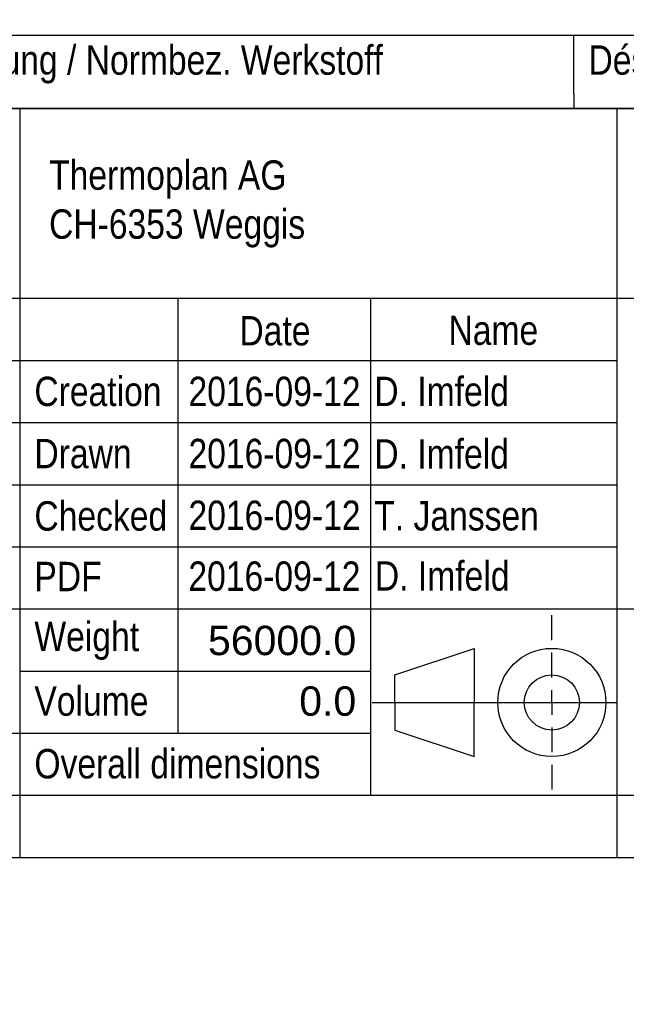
# Model space of a CAD drawing. Header units: millimetres. Extents: x 0 to 287, y 0 to 200.
# Tile 31 of 63: x 150 to 192, y 0 to 67. Entities that reach past the tile are written whole.
import ezdxf
from ezdxf import colors
from ezdxf.entities.mleader import LeaderData, LeaderLine
from ezdxf.math import Vec2, Vec3

# ---------------------------------------------------------------- set-up
doc = ezdxf.new("R2010")
doc.units = ezdxf.units.MM
for name, color, linetype in [('Cartouche', 7, 'Continuous'), ('Default', 7, 'Continuous'), ('Défaut', 7, 'Continuous'), ('Marges', 7, 'Continuous')]:
    doc.layers.add(name, color=color, linetype=linetype)

# ---------------------------------------------------------------- blocks, each defined once
blk = doc.blocks.new('_DOT')
at = {"color": 0, "linetype": 'ByBlock', "lineweight": -2}
blk.add_line((-0.5, 0), (-1, 0), dxfattribs=at)
at = {"color": 0, "linetype": 'ByBlock', "const_width": 0.5}
blk.add_lwpolyline([(-0.25, 0, 1), (0.25, 0, 1)], format="xyb", close=True, dxfattribs=at)

msp = doc.modelspace()

# ---------------------------------------------------------------- linework, layer by layer
at = {"layer": 'Cartouche', "color": 7, "linetype": 'Continuous'}
for p, q in [((287.0057, 60.9923), (97.0057, 60.9923)), ((150.4656, 60.9922), (150.4656, 9.9922)), ((191.1456, 60.9922), (191.1456, 9.9922)), ((97.0056, 48.07), (153.4656, 48.07)), ((153.4656, 48.07), (287.0056, 48.07)), ((161.2454, 48.07), (161.2454, 18.46)), ((174.3656, 48.07), (174.3656, 26.92)), ((96.943, 43.8323), (150.575, 43.8323)), ((150.4656, 43.84), (191.1456, 43.84)), ((97.0056, 39.61), (150.4656, 39.61)), ((150.4656, 39.61), (191.1456, 39.61)), ((97.0056, 35.38), (150.4656, 35.38)), ((150.4656, 35.38), (191.1456, 35.38)), ((97.0056, 31.15), (150.4656, 31.15)), ((150.4656, 31.15), (191.1456, 31.15)), ((97.0056, 26.92), (150.4656, 26.92)), ((150.4656, 26.92), (287.0056, 26.92)), ((174.3656, 26.92), (174.3656, 14.23)), ((186.7106, 24.7893), (186.7106, 26.4841)), ((176.0059, 22.4318), (181.4112, 24.2362)), ((181.4112, 24.2362), (181.4112, 20.5524)), ((186.7106, 22.2472), (186.7106, 23.9419)), ((150.4656, 22.69), (174.3656, 22.69)), ((176.0059, 20.5524), (176.0059, 22.4318)), ((186.7106, 20.5524), (186.7106, 21.3998)), ((174.4802, 20.5524), (191.1456, 20.5524)), ((176.0059, 20.5524), (176.0059, 18.6731)), ((181.4112, 16.8687), (181.4112, 20.5524)), ((186.7106, 20.5524), (186.7106, 19.7051)), ((186.7106, 18.8577), (186.7106, 17.1629)), ((97.0056, 18.46), (174.3656, 18.46)), ((176.0059, 18.6731), (181.4112, 16.8687)), ((186.7106, 16.3156), (186.7106, 14.6208)), ((97.0056, 14.23), (174.3656, 14.23)), ((174.3656, 14.23), (287.0056, 14.23))]:
    msp.add_line(p, q, dxfattribs=at)
for radius in [3.6837, 1.8794]:
    msp.add_circle((186.7106, 20.5524), radius, dxfattribs=at)
at = {"layer": 'Default', "color": 7, "linetype": 'Continuous'}
for p, q in [((97.0056, 65.9923), (287.0056, 65.9923)), ((188.2056, 65.9923), (188.2056, 65.9923))]:
    msp.add_line(p, q, dxfattribs=at)
at = {"layer": 'Défaut', "color": 7, "linetype": 'Continuous'}
for p, q in [((97.0056, 65.9923), (287.0056, 65.9923)), ((188.2056, 61.9923), (188.2056, 65.9923)), ((188.2056, 61.9923), (188.2056, 60.9923)), ((97.0056, 60.9923), (287.0056, 60.9923)), ((97.0056, 60.9923), (287.0056, 60.9923)), ((97.0056, 9.9915), (287.0056, 9.9915))]:
    msp.add_line(p, q, dxfattribs=at)
at = {"layer": 'Marges', "color": 7, "linetype": 'Continuous'}
msp.add_line((10, 10), (287, 10), dxfattribs=at)

# ---------------------------------------------------------------- texts
at = {"layer": 'Cartouche', "char_height": 2}
for s, insert, width, attachment_point in [('{\\fArial Narrow|b0||i0||c0|p34;\\C7;\\H2.;\\W1.;Thermoplan AG\\P}{\\fArial Narrow|b0||i0||c0|p34;\\C7;\\H2.;\\W1.;CH-6353 Weggis\\P}', (152.4677, 54.4899), 38.402538, 4), ('{\\fArial Narrow|b0||i0||c0|p34;\\C7;\\H2.;\\W1.;Date}', (167.8514, 45.8476), 12.707557, 5), ('{\\fArial Narrow|b0||i0||c0|p34;\\C7;\\H2.;\\W1.;Name}', (182.7267, 45.8833), 16.373596, 5), ('{\\fArial Narrow|b0||i0||c0|p34;\\C7;\\H2.;\\W1.;D. Imfeld}', (174.6184, 41.7142), 17.844328, 4), ('{\\fArial Narrow|b0||i0||c0|p34;\\C7;\\H2.;\\W1.;Creation}', (151.4677, 41.7181), 9.498687, 4), ('{\\fArial Narrow|b0||i0||c0|p34;\\C7;\\H2.;\\W1.;2016-09-12}', (167.8216, 41.7143), 14.6647, 5), ('{\\fArial Narrow|b0||i0||c0|p34;\\C7;\\H2.;\\W1.;Drawn}', (151.4677, 37.4841), 9.455701, 4), ('{\\fArial Narrow|b0||i0||c0|p34;\\C7;\\H2.;\\W1.;2016-09-12}', (167.8216, 37.4864), 14.6647, 5), ('{\\fArial Narrow|b0||i0||c0|p34;\\C7;\\H2.;\\W1.;D. Imfeld}', (174.6184, 37.4627), 17.928753, 4), ('{\\fArial Narrow|b0||i0||c0|p34;\\C7;\\H2.;\\W1.;Checked}', (151.4677, 33.2362), 9.455701, 4), ('{\\fArial Narrow|b0||i0||c0|p34;\\C7;\\H2.;\\W1.;2016-09-12}', (167.8216, 33.2785), 14.6647, 5), ('{\\fArial Narrow|b0||i0||c0|p34;\\C7;\\H2.;\\W1.;T. Janssen}', (174.6184, 33.2461), 17.928753, 4), ('{\\fArial Narrow|b0||i0||c0|p34;\\C7;\\H2.;\\W1.;2016-09-12}', (167.8161, 29.1375), 14.653547, 5), ('{\\fArial Narrow|b0||i0||c0|p34;\\C7;\\H2.;\\W1.;D. Imfeld}', (174.6594, 29.1544), 17.88772, 4), ('{\\fArial Narrow|b0||i0||c0|p34;\\C7;\\H2.;\\W1.;PDF}', (151.4677, 29.1267), 9.932518, 4), ('{\\fArial Narrow|b0||i0||c0|p34;\\C7;\\H2.;\\W1.;Weight}', (151.4677, 24.7433), 9.498687, 4), ('{\\fArial|b0||i0||c0|p34;\\C7;\\H2.;\\W1.;56000.0}', (173.3877, 24.7598), 12.055307, 6), ('{\\fArial Narrow|b0||i0||c0|p34;\\C7;\\H2.;\\W1.;Volume}', (151.4677, 20.6345), 9.412715, 4), ('{\\fArial|b0||i0||c0|p34;\\C7;\\H2.;\\W1.;0.0}', (173.3877, 20.6313), 12.055307, 6), ('{\\fArial Narrow|b0||i0||c0|p34;\\C7;\\H2.;\\W1.;Overall dimensions}', (151.4677, 16.3693), 23.162671, 4)]:
    msp.add_mtext(s, dxfattribs=dict(at, insert=insert, width=width, attachment_point=attachment_point))
at = {"layer": 'Défaut', "char_height": 2, "width": 47.4, "attachment_point": 4}
for s, insert in [('{\\fArial Narrow|b0||i0||c0|p34;\\C7;\\H2.;\\W1.;Désignation / Handelsname Werkstoff}', (189.2056, 63.9923)), ('{\\fArial Narrow|b0||i0||c0|p34;\\C7;\\H2.;\\W1.;Bezeichnung / Normbez. Werkstoff}', (139.8056, 63.9923))]:
    msp.add_mtext(s, dxfattribs=dict(at, insert=insert))

# ---------------------------------------------------------------- leaders
at = {"layer": 'Cartouche', "color": 7, "linetype": 'Continuous'}
ml = msp.add_multileader_mtext('Standard', dxfattribs=at)
ml.set_content('{\\pxsm0.9;\\fArial|b0||i0||c0|p34;\\W1.;1 / 1\\P}', color=256)
ml.set_leader_properties()
ml.set_arrow_properties(name='DOT')
ml.build(insert=Vec2(0, 0))
ml.multileader.update_dxf_attribs({"leader_type": 0, "dogleg_length": 0, "arrow_head_size": 2})
ctx = ml.context
ctx.base_point, ctx.char_height, ctx.arrow_head_size, ctx.landing_gap_size = Vec3(277.8746, 12.1471), 2, 2, 0.7
ctx.text_align_type = 1
notes = []
notes.append((ctx, [(0, (0, 0, 0), (0, 0), (1, 0), 1, [])]))
ctx.mtext.insert, ctx.mtext.alignment = Vec3(282.1826, 13.1641), 2
for ctx, leaders in notes:
    for number, flags, end, landing, length, lines in leaders:
        leader = LeaderData()
        leader.index, (leader.has_last_leader_line, leader.has_dogleg_vector, leader.attachment_direction) = number, flags
        leader.last_leader_point, leader.dogleg_vector, leader.dogleg_length = Vec3(end), Vec3(landing), length
        for number, points, colour, breaks in lines:
            line = LeaderLine()
            line.index, line.vertices, line.color, line.breaks = number, Vec3.list(points), colors.encode_raw_color(colour), breaks
            leader.lines.append(line)
        ctx.leaders.append(leader)

doc.saveas('drawing.dxf')
